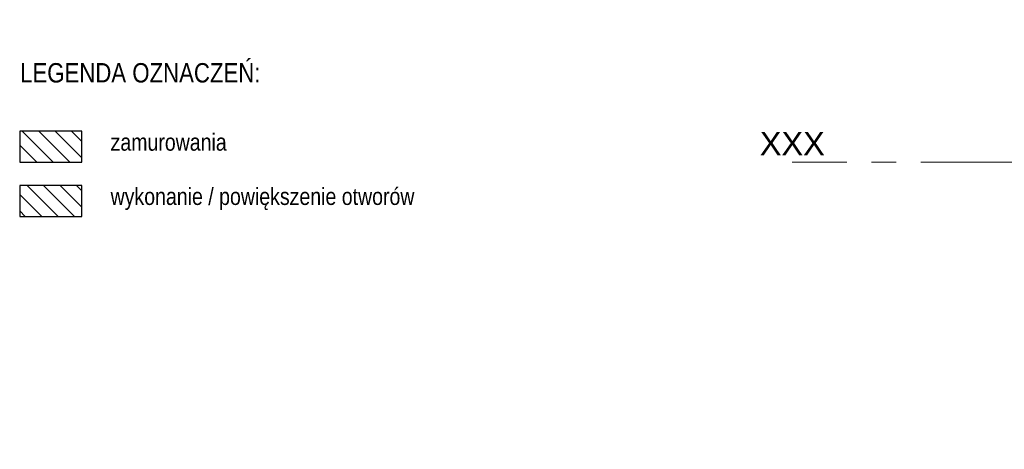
# Model space of a CAD drawing. Header units: centimetres. Extents: x -8590 to 14779, y -8842 to 3760.
# Tile 4 of 28: x 9635 to 10905, y 1 to 555. Entities that reach past the tile are written whole.
import ezdxf

# ---------------------------------------------------------------- set-up
doc = ezdxf.new("R2010")
doc.units = ezdxf.units.CM
doc.linetypes.add('Dash', pattern=[1200, 600, -600])
doc.linetypes.add('Oś', pattern=[222.25, 127, -31.75, 31.75, -31.75])
for name, color, linetype, lineweight in [('A-DETL', 90, 'Dash', 50), ('A-DETL-GENF', 92, 'Continuous', 9), ('G-ANNO-TEXT', 231, 'Continuous', 13), ('S-GRID', 1, 'Continuous', 13), ('S-GRID-IDEN', 1, 'Continuous', 13)]:
    doc.layers.add(name, color=color, linetype=linetype, lineweight=lineweight)
doc.styles.add('Arial Narrow_1', font='ARIALN.TTF', dxfattribs={"height": 22})
doc.styles.add('Arial Narrow_2', font='ARIALN.TTF', dxfattribs={"height": 25})
doc.styles.add('Arial_2', font='arial.ttf', dxfattribs={"height": 30})
pattern_1 = [(315, (9476.3, 0), (10.6066, 10.6066), [])]

# ---------------------------------------------------------------- blocks, each defined once
blk = doc.blocks.new('Pawilon E_rvt-1-3_piętro I __3_90 m_ - wyburzenia i zamurowania')
at = {"layer": 'S-GRID', "linetype": 'Oś'}
for p, q in [((-1056.6, 534.8), (-1056.6, 23.2)), ((-426.6, 534.8), (-426.6, 23.2)), ((203.4, 534.8), (203.4, 23.2)), ((368, 371.3), (-1702.9, 371.3))]:
    blk.add_line(p, q, dxfattribs=at)
at = {"layer": 'S-GRID-IDEN', "char_height": 30, "width": 48.3, "attachment_point": 5, "rotation": 90, "line_spacing_factor": 0.936439, "style": 'Arial_2'}
for s, insert in [('\\pxqc,t4.23333,8.46667,12.7,16.93333,21.16667,25.4,29.63333,33.86667,38.1,42.33333,46.56667,50.8,55.03333,59.26667,63.5,67.73333,71.96667,76.2,80.43333,84.66667,88.9,93.13333,97.36667,101.6,105.83333,110.06667,114.3,118.53333,122.76667,127,131.23333,135.46667;{49}', (-1023.1, 534.5)), ('\\pxqc,t4.23333,8.46667,12.7,16.93333,21.16667,25.4,29.63333,33.86667,38.1,42.33333,46.56667,50.8,55.03333,59.26667,63.5,67.73333,71.96667,76.2,80.43333,84.66667,88.9,93.13333,97.36667,101.6,105.83333,110.06667,114.3,118.53333,122.76667,127,131.23333,135.46667;{50}', (-393.1, 534.5)), ('\\pxqc,t4.23333,8.46667,12.7,16.93333,21.16667,25.4,29.63333,33.86667,38.1,42.33333,46.56667,50.8,55.03333,59.26667,63.5,67.73333,71.96667,76.2,80.43333,84.66667,88.9,93.13333,97.36667,101.6,105.83333,110.06667,114.3,118.53333,122.76667,127,131.23333,135.46667;{51}', (236.9, 534.5)), ('\\pxqc,t4.23333,8.46667,12.7,16.93333,21.16667,25.4,29.63333,33.86667,38.1,42.33333,46.56667,50.8,55.03333,59.26667,63.5,67.73333,71.96667,76.2,80.43333,84.66667,88.9,93.13333,97.36667,101.6,105.83333,110.06667,114.3,118.53333,122.76667,127,131.23333,135.46667;{49}', (-1023.1, 22.8)), ('\\pxqc,t4.23333,8.46667,12.7,16.93333,21.16667,25.4,29.63333,33.86667,38.1,42.33333,46.56667,50.8,55.03333,59.26667,63.5,67.73333,71.96667,76.2,80.43333,84.66667,88.9,93.13333,97.36667,101.6,105.83333,110.06667,114.3,118.53333,122.76667,127,131.23333,135.46667;{50}', (-393.1, 22.8)), ('\\pxqc,t4.23333,8.46667,12.7,16.93333,21.16667,25.4,29.63333,33.86667,38.1,42.33333,46.56667,50.8,55.03333,59.26667,63.5,67.73333,71.96667,76.2,80.43333,84.66667,88.9,93.13333,97.36667,101.6,105.83333,110.06667,114.3,118.53333,122.76667,127,131.23333,135.46667;{51}', (236.9, 22.8))]:
    blk.add_mtext(s, dxfattribs=dict(at, insert=insert))
at = {"layer": 'S-GRID-IDEN', "char_height": 30, "width": 82, "attachment_point": 5, "line_spacing_factor": 0.936439, "style": 'Arial_2'}
for insert in [(-1702.8, 395.4), (368.2, 395.4)]:
    blk.add_mtext('\\pxqc,t4.23333,8.46667,12.7,16.93333,21.16667,25.4,29.63333,33.86667,38.1,42.33333,46.56667,50.8,55.03333,59.26667,63.5,67.73333,71.96667,76.2,80.43333,84.66667,88.9,93.13333,97.36667,101.6,105.83333,110.06667,114.3,118.53333,122.76667,127,131.23333,135.46667;{XXX}', dxfattribs=dict(at, insert=insert))

msp = doc.modelspace()

# ---------------------------------------------------------------- hatches: boundary and pattern name
at = {"layer": 'A-DETL-GENF', "lineweight": 25}
h = msp.add_hatch(dxfattribs=at)
h.set_pattern_fill('FP_2', color=3, style=0, pattern_type=2)
h.set_pattern_definition(pattern_1)
h.paths.add_polyline_path([(9714.6, 371.2), (9714.6, 411.2), (9634.6, 411.2), (9634.6, 371.2)], flags=0)
h = msp.add_hatch(dxfattribs=at)
h.set_pattern_fill('FP_2', color=6, style=0, pattern_type=2)
h.set_pattern_definition(pattern_1)
h.paths.add_polyline_path([(9714.6, 301.2), (9714.6, 341.2), (9634.6, 341.2), (9634.6, 301.2)], flags=0)

# ---------------------------------------------------------------- linework, layer by layer
at = {"layer": 'A-DETL', "linetype": 'Continuous', "lineweight": 25}
for p, q in [((9714.6, 411.2), (9634.6, 411.2)), ((9634.6, 411.2), (9634.6, 371.2)), ((9714.6, 371.2), (9714.6, 411.2)), ((9634.6, 371.2), (9714.6, 371.2)), ((9714.6, 341.2), (9634.6, 341.2)), ((9634.6, 341.2), (9634.6, 301.2)), ((9714.6, 301.2), (9714.6, 341.2)), ((9634.6, 301.2), (9714.6, 301.2))]:
    msp.add_line(p, q, dxfattribs=at)

# ---------------------------------------------------------------- block references
at = {"color": 10, "lineweight": 5}
msp.add_blockref('Pawilon E_rvt-1-3_piętro I __3_90 m_ - wyburzenia i zamurowania', (12334.6, 0), dxfattribs=at)

# ---------------------------------------------------------------- texts
at = {"layer": 'G-ANNO-TEXT', "color": 7, "attachment_point": 1, "line_spacing_factor": 0.949189}
for s, insert, char_height, width, style in [('\\pxt5.08,10.16,15.24,20.32,25.4,30.48,35.56,40.64,45.72,50.8,55.88,60.96,66.04,71.12,76.2,81.28,86.36,91.44,96.52,101.6,106.68,111.76,116.84,121.92,127,132.08,137.16,142.24,147.32,152.4,157.48,162.56;{LEGENDA OZNACZEŃ:}', (9635.1, 499.2), 25, 314.716, 'Arial Narrow_2'), ('\\pxt5.77273,11.54545,17.31818,23.09091,28.86364,34.63636,40.40909,46.18182,51.95455,57.72727,63.5,69.27273,75.04545,80.81818,86.59091,92.36364,98.13636,103.90909,109.68182,115.45455,121.22727,127,132.77273,138.54545,144.31818,150.09091,155.86364,161.63636,167.40909,173.18182,178.95455,184.72727;{zamurowania}', (9751.9, 408.2), 22, 148.975, 'Arial Narrow_1'), ('\\pxt5.77273,11.54545,17.31818,23.09091,28.86364,34.63636,40.40909,46.18182,51.95455,57.72727,63.5,69.27273,75.04545,80.81818,86.59091,92.36364,98.13636,103.90909,109.68182,115.45455,121.22727,127,132.77273,138.54545,144.31818,150.09091,155.86364,161.63636,167.40909,173.18182,178.95455,184.72727;{wykonanie / powiększenie otworów}', (9751.9, 338.2), 22, 386.83, 'Arial Narrow_1')]:
    msp.add_mtext(s, dxfattribs=dict(at, insert=insert, char_height=char_height, width=width, style=style))

doc.saveas('drawing.dxf')
